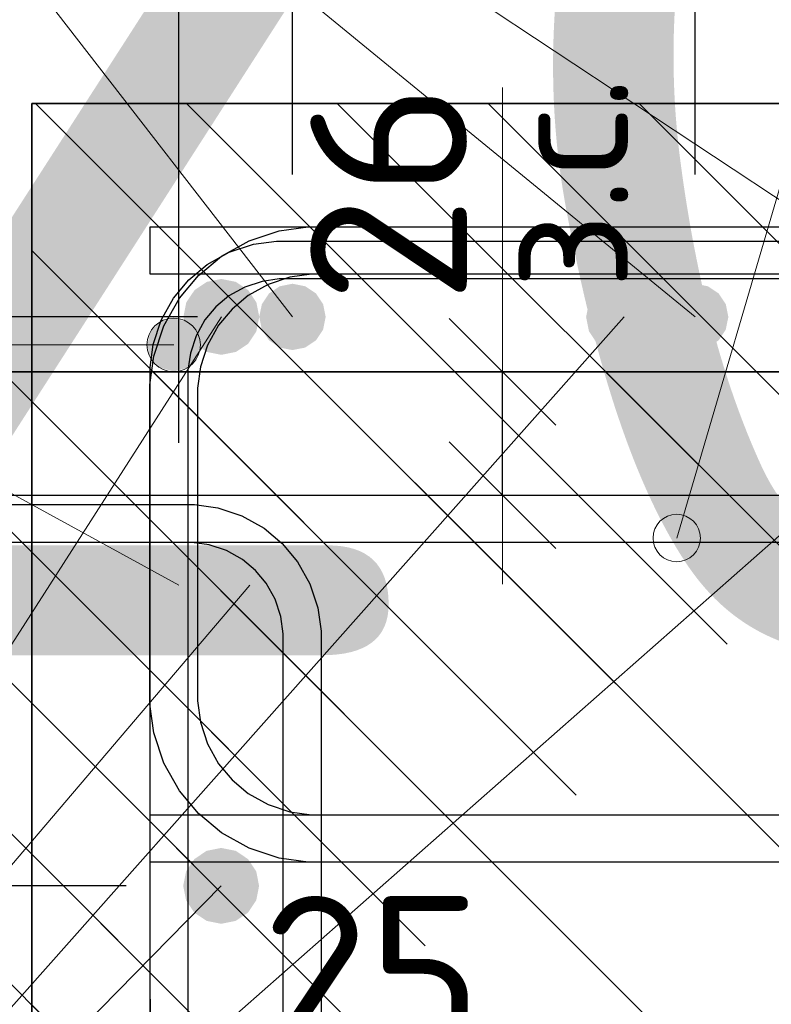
# Model space of a CAD drawing. Header units: metres. Extents: x -38 to 98, y -15 to 21.
# Tile 86 of 147: x 72.292 to 72.451, y 5.473 to 5.681. Entities that reach past the tile are written whole.
import ezdxf

# ---------------------------------------------------------------- set-up
doc = ezdxf.new("R2010")
doc.units = ezdxf.units.M
doc.header["$PDMODE"] = 65
for name, color, linetype, lineweight in [('XR$3$Арм. стержнями верхней зоны', 180, 'Continuous', 35), ('XR$3$Арм. стержнями нижней зоны', 180, 'Continuous', 35), ('XR$3$Арм.стержн. Арматура края', 96, 'Continuous', 35), ('XR$3$Арм.стержн. Доп. арматура', 180, 'Continuous', 35), ('XR$3$Арм.стержн. Хомут', 240, 'Continuous', 35), ('XR$3$Арм.стержн.горизонт. 1', 180, 'Continuous', 35), ('XR$3$Размерная линия (1)', 7, 'Continuous', 13), ('XR$3$Размерная линия_ общее', 7, 'Continuous', 13), ('XR$4$Текст_ примечание', 7, 'Continuous', 13), ('XR$5$Арм. стержнями верхней зоны', 180, 'Continuous', 35), ('XR$5$Арм.стержн. Арматура края', 96, 'Continuous', 35), ('XR$5$Арм.стержн. Доп. арматура', 180, 'Continuous', 35), ('XR$5$Арм.стержн. Хомут', 240, 'Continuous', 35), ('XR$5$Арм.стержн.горизонт. 1', 180, 'Continuous', 35), ('XR$5$ВК__отв в полу 1-2 эт', 220, 'Continuous', 25), ('XR$5$Размерная линия (1)', 7, 'Continuous', 13), ('XR$5$Размерная линия_ общее', 7, 'Continuous', 13)]:
    doc.layers.add(name, color=color, linetype=linetype, lineweight=lineweight)
doc.styles.add('ISOCPEUR', font='txt')
doc.dimstyles.new('DIMSTYLE_11', dxfattribs={"dimtxt": 0.033, "dimasz": 0.0375, "dimexe": 0, "dimexo": 0, "dimgap": 0.0165, "dimtad": 2, "dimdec": 0, "dimlfac": 1000, "dimrnd": 1, "dimzin": 12, "dimdsep": 46, "dimtxsty": 'ISOCPEUR', "dimblk1": 'ALL_ML_STRICH', "dimblk2": 'ALL_ML_STRICH', "dimsah": 1, "dimcen": 0, "dimclrd": 7, "dimclre": 256, "dimclrt": 7, "dimadec": 0, "dimazin": 0, "dimtfac": 1, "dimtdec": 0, "dimtix": 1, "dimtmove": 2, "dimatfit": 3, "dimfxl": 0, "dimtvp": 1.2, "dimtzin": 0, "dimlwd": 0, "dimlwe": -3, "dimarcsym": 0})
doc.dimstyles.new('DIMSTYLE_12', dxfattribs={"dimtxt": 0.03, "dimasz": 0.03, "dimexe": 0, "dimexo": 0, "dimgap": 0.015, "dimtad": 2, "dimdec": 0, "dimlfac": 1000, "dimrnd": 1, "dimzin": 12, "dimdsep": 46, "dimtxsty": 'ISOCPEUR', "dimblk1": 'ALL_ML_STRICH', "dimblk2": 'ALL_ML_STRICH', "dimsah": 1, "dimcen": 0, "dimclrd": 7, "dimclre": 256, "dimclrt": 7, "dimadec": 0, "dimazin": 0, "dimtfac": 1, "dimtdec": 0, "dimtix": 1, "dimtmove": 2, "dimatfit": 3, "dimfxl": 0, "dimtzin": 0, "dimlwd": 0, "dimlwe": -3, "dimarcsym": 0})
doc.dimstyles.new('DIMSTYLE_14', dxfattribs={"dimtxt": 0.03, "dimasz": 0.03, "dimexe": 0, "dimexo": 0, "dimgap": 0.015, "dimtad": 2, "dimdec": 0, "dimlfac": 1000, "dimrnd": 1, "dimzin": 12, "dimdsep": 46, "dimtxsty": 'ISOCPEUR', "dimblk1": 'ALL_ML_STRICH', "dimblk2": 'ALL_ML_STRICH', "dimsah": 1, "dimcen": 0, "dimclrd": 7, "dimclre": 256, "dimclrt": 7, "dimadec": 0, "dimazin": 0, "dimtfac": 1, "dimtdec": 0, "dimtix": 1, "dimtmove": 2, "dimatfit": 3, "dimfxl": 0, "dimtvp": 1.2, "dimtzin": 0, "dimlwd": 0, "dimlwe": -3, "dimarcsym": 0})
doc.dimstyles.new('DIMSTYLE_21', dxfattribs={"dimtxt": 0.03, "dimasz": 0.03, "dimexe": 0, "dimexo": 0, "dimgap": 0.015, "dimtad": 2, "dimdec": 0, "dimlfac": 1000, "dimrnd": 5, "dimzin": 12, "dimdsep": 46, "dimtxsty": 'ISOCPEUR', "dimblk1": 'ALL_ML_STRICH', "dimblk2": 'ALL_ML_STRICH', "dimsah": 1, "dimcen": 0, "dimclrd": 7, "dimclre": 256, "dimclrt": 7, "dimadec": 0, "dimazin": 0, "dimtfac": 1, "dimtdec": 0, "dimtix": 1, "dimtmove": 2, "dimatfit": 3, "dimfxl": 0, "dimtvp": 1.2, "dimtzin": 0, "dimlwd": 0, "dimlwe": -3, "dimarcsym": 0})
doc.dimstyles.new('DIMSTYLE_22', dxfattribs={"dimtxt": 0.03, "dimasz": 0.03, "dimexe": 0, "dimexo": 0, "dimgap": 0.015, "dimtad": 2, "dimdec": 0, "dimlfac": 1000, "dimrnd": 5, "dimzin": 12, "dimdsep": 46, "dimtxsty": 'ISOCPEUR', "dimblk1": 'ALL_ML_STRICH', "dimblk2": 'ALL_ML_STRICH', "dimsah": 1, "dimcen": 0, "dimclrd": 7, "dimclre": 256, "dimclrt": 7, "dimadec": 0, "dimazin": 0, "dimtfac": 1, "dimtdec": 0, "dimtix": 1, "dimtmove": 2, "dimatfit": 3, "dimfxl": 0, "dimtzin": 0, "dimlwd": 0, "dimlwe": -3, "dimarcsym": 0})
doc.dimstyles.new('DIMSTYLE_23', dxfattribs={"dimtxt": 0.03, "dimasz": 0.03, "dimexe": 0, "dimexo": 0, "dimgap": 0.015, "dimtad": 2, "dimdec": 0, "dimlfac": 1000, "dimrnd": 5, "dimzin": 12, "dimdsep": 46, "dimtxsty": 'ISOCPEUR', "dimblk1": 'ALL_ML_STRICH', "dimblk2": 'ALL_ML_STRICH', "dimsah": 1, "dimcen": 0, "dimclrd": 7, "dimclre": 256, "dimclrt": 7, "dimadec": 0, "dimazin": 0, "dimtfac": 1, "dimtdec": 0, "dimtix": 1, "dimtmove": 2, "dimatfit": 3, "dimfxl": 0, "dimtvp": 1.2, "dimtzin": 0, "dimlwd": 0, "dimlwe": -3, "dimarcsym": 0})
pattern_1 = [(135, (0, 0), (-0.031819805, -0.031819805), [0.4, -0.05, 0, -0.05]), (135, (-0.01591, -0.01591), (-0.031819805, -0.031819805), [0.8, -0.1, 0.1, -0.1])]

# ---------------------------------------------------------------- blocks, each defined once
blk = doc.blocks.new('ALL_ML_STRICH')
at = {"color": 0, "linetype": 'ByBlock', "lineweight": -2}
for p, q in [((0, -0.5), (0, 0.5)), ((-0.3, -0.3), (0.3, 0.3)), ((-1, 0), (0.5, 0))]:
    blk.add_line(p, q, dxfattribs=at)
blk = doc.blocks.new('*D77')
at = {"layer": 'DEFPOINTS', "color": 7, "linetype": 'Continuous', "lineweight": 13, "transparency": 33554687}
for p in [(72.29474, 5.66307), (72.1744, 5.36307), (72.2947, 5.36307)]:
    blk.add_point(p, dxfattribs=at)
at = {"layer": 'XR$3$Размерная линия (1)', "color": 9, "linetype": 'Continuous', "lineweight": -2, "true_color": 0xc7c7c7, "transparency": 33554687}
for p, q in [((72.27474, 5.66307), (72.1744, 5.66307)), ((72.2747, 5.36307), (72.1744, 5.36307))]:
    blk.add_line(p, q, dxfattribs=at)
at = {"layer": 'XR$3$Размерная линия (1)', "color": 7, "linetype": 'Continuous', "lineweight": -2, "transparency": 33554687}
blk.add_line((72.1744, 5.36307), (72.1744, 5.66307), dxfattribs=at)
at = {"layer": 'XR$3$Размерная линия (1)', "color": 7, "linetype": 'Continuous', "lineweight": 13, "transparency": 33554687, "xscale": 0.03, "yscale": 0.03, "zscale": 0.03}
for p, rotation in [((72.1744, 5.66307), 90), ((72.1744, 5.36307), 270)]:
    blk.add_blockref('ALL_ML_STRICH', p, dxfattribs=dict(at, rotation=rotation))
at = {"layer": 'XR$3$Размерная линия (1)', "color": 7, "linetype": 'Continuous', "lineweight": 13, "transparency": 33554687, "insert": (72.1519, 5.51457), "char_height": 0.03, "width": 0.09, "attachment_point": 5, "rotation": 90, "style": 'ISOCPEUR'}
blk.add_mtext('\\A1;{300}', dxfattribs=at)
blk = doc.blocks.new('*D91')
at = {"layer": 'DEFPOINTS', "color": 7, "linetype": 'Continuous', "lineweight": 13, "transparency": 33554687}
for p in [(72.29474, 5.45544), (72.29474, 5.42045), (72.31974, 5.41545)]:
    blk.add_point(p, dxfattribs=at)
at = {"layer": 'XR$3$Размерная линия_ общее', "color": 253, "linetype": 'Continuous', "lineweight": -2, "true_color": 0xa0a0a0, "transparency": 33554687}
for p, q in [((72.29474, 5.44045), (72.29474, 5.45544)), ((72.31974, 5.43545), (72.31974, 5.45544))]:
    blk.add_line(p, q, dxfattribs=at)
at = {"layer": 'XR$3$Размерная линия_ общее', "color": 7, "linetype": 'Continuous', "lineweight": -2, "transparency": 33554687}
blk.add_line((72.29474, 5.45544), (72.31974, 5.45544), dxfattribs=at)
at = {"layer": 'XR$3$Размерная линия_ общее', "color": 7, "linetype": 'Continuous', "lineweight": 13, "transparency": 33554687, "xscale": 0.0375, "yscale": 0.0375, "zscale": 0.0375, "rotation": 180}
blk.add_blockref('ALL_ML_STRICH', (72.29474, 5.45544), dxfattribs=at)
at = {"layer": 'XR$3$Размерная линия_ общее', "color": 7, "linetype": 'Continuous', "lineweight": 13, "transparency": 33554687, "xscale": 0.0375, "yscale": 0.0375, "zscale": 0.0375}
blk.add_blockref('ALL_ML_STRICH', (72.31974, 5.45544), dxfattribs=at)
at = {"layer": 'XR$3$Размерная линия_ общее', "color": 7, "linetype": 'Continuous', "lineweight": 13, "transparency": 33554687, "insert": (72.36647, 5.47944), "char_height": 0.033, "width": 0.066, "attachment_point": 5, "style": 'ISOCPEUR'}
blk.add_mtext('\\A1;{25}', dxfattribs=at)
at = {"layer": 'XR$3$Размерная линия_ общее', "color": 7, "linetype": 'Continuous', "lineweight": 13, "transparency": 33554687, "insert": (72.33952, 5.45523), "char_height": 0.027, "width": 0.00135, "attachment_point": 1, "line_spacing_factor": 0.60241, "style": 'ISOCPEUR'}
blk.add_mtext('з.с.', dxfattribs=at)
blk = doc.blocks.new('*D149')
at = {"layer": 'DEFPOINTS', "color": 7, "linetype": 'Continuous', "lineweight": 13, "transparency": 33554687}
for p in [(72.2947, 5.74681), (72.2947, 5.66307), (72.3497, 5.62807)]:
    blk.add_point(p, dxfattribs=at)
at = {"layer": 'XR$3$Размерная линия (1)', "color": 9, "linetype": 'Continuous', "lineweight": -2, "true_color": 0xc7c7c7, "transparency": 33554687}
for p, q in [((72.2947, 5.68307), (72.2947, 5.74681)), ((72.3497, 5.64807), (72.3497, 5.74681))]:
    blk.add_line(p, q, dxfattribs=at)
at = {"layer": 'XR$3$Размерная линия (1)', "color": 7, "linetype": 'Continuous', "lineweight": -2, "transparency": 33554687}
blk.add_line((72.2947, 5.74681), (72.3497, 5.74681), dxfattribs=at)
at = {"layer": 'XR$3$Размерная линия (1)', "color": 7, "linetype": 'Continuous', "lineweight": 13, "transparency": 33554687, "xscale": 0.03, "yscale": 0.03, "zscale": 0.03, "rotation": 180}
blk.add_blockref('ALL_ML_STRICH', (72.2947, 5.74681), dxfattribs=at)
at = {"layer": 'XR$3$Размерная линия (1)', "color": 7, "linetype": 'Continuous', "lineweight": 13, "transparency": 33554687, "xscale": 0.03, "yscale": 0.03, "zscale": 0.03}
blk.add_blockref('ALL_ML_STRICH', (72.3497, 5.74681), dxfattribs=at)
at = {"layer": 'XR$3$Размерная линия (1)', "color": 7, "linetype": 'Continuous', "lineweight": 13, "transparency": 33554687, "insert": (72.37641, 5.81719), "char_height": 0.03, "width": 0.06, "attachment_point": 5, "style": 'ISOCPEUR'}
blk.add_mtext('\\A1;{55}', dxfattribs=at)
blk = doc.blocks.new('*D150')
at = {"layer": 'DEFPOINTS', "color": 7, "linetype": 'Continuous', "lineweight": 13, "transparency": 33554687}
for p in [(72.3497, 5.74681), (72.3497, 5.62807), (72.43463, 5.62807)]:
    blk.add_point(p, dxfattribs=at)
at = {"layer": 'XR$3$Размерная линия (1)', "color": 9, "linetype": 'Continuous', "lineweight": -2, "true_color": 0xc7c7c7, "transparency": 33554687}
for p, q in [((72.3497, 5.64807), (72.3497, 5.74681)), ((72.43463, 5.64807), (72.43463, 5.74681))]:
    blk.add_line(p, q, dxfattribs=at)
at = {"layer": 'XR$3$Размерная линия (1)', "color": 7, "linetype": 'Continuous', "lineweight": -2, "transparency": 33554687}
blk.add_line((72.3497, 5.74681), (72.43463, 5.74681), dxfattribs=at)
at = {"layer": 'XR$3$Размерная линия (1)', "color": 7, "linetype": 'Continuous', "lineweight": 13, "transparency": 33554687, "xscale": 0.03, "yscale": 0.03, "zscale": 0.03, "rotation": 180}
blk.add_blockref('ALL_ML_STRICH', (72.3497, 5.74681), dxfattribs=at)
at = {"layer": 'XR$3$Размерная линия (1)', "color": 7, "linetype": 'Continuous', "lineweight": 13, "transparency": 33554687, "xscale": 0.03, "yscale": 0.03, "zscale": 0.03}
blk.add_blockref('ALL_ML_STRICH', (72.43463, 5.74681), dxfattribs=at)
at = {"layer": 'XR$3$Размерная линия (1)', "color": 7, "linetype": 'Continuous', "lineweight": 13, "transparency": 33554687, "insert": (72.39366, 5.76931), "char_height": 0.03, "width": 0.06, "attachment_point": 5, "style": 'ISOCPEUR'}
blk.add_mtext('\\A1;{85}', dxfattribs=at)
blk = doc.blocks.new('*D151')
at = {"layer": 'DEFPOINTS', "color": 7, "linetype": 'Continuous', "lineweight": 13, "transparency": 33554687}
for p in [(72.43463, 5.74681), (72.43463, 5.62807), (72.4897, 5.62807)]:
    blk.add_point(p, dxfattribs=at)
at = {"layer": 'XR$3$Размерная линия (1)', "color": 9, "linetype": 'Continuous', "lineweight": -2, "true_color": 0xc7c7c7, "transparency": 33554687}
for p, q in [((72.43463, 5.64807), (72.43463, 5.74681)), ((72.4897, 5.64807), (72.4897, 5.74681))]:
    blk.add_line(p, q, dxfattribs=at)
at = {"layer": 'XR$3$Размерная линия (1)', "color": 7, "linetype": 'Continuous', "lineweight": -2, "transparency": 33554687}
blk.add_line((72.43463, 5.74681), (72.4897, 5.74681), dxfattribs=at)
at = {"layer": 'XR$3$Размерная линия (1)', "color": 7, "linetype": 'Continuous', "lineweight": 13, "transparency": 33554687, "xscale": 0.03, "yscale": 0.03, "zscale": 0.03, "rotation": 180}
blk.add_blockref('ALL_ML_STRICH', (72.43463, 5.74681), dxfattribs=at)
at = {"layer": 'XR$3$Размерная линия (1)', "color": 7, "linetype": 'Continuous', "lineweight": 13, "transparency": 33554687, "xscale": 0.03, "yscale": 0.03, "zscale": 0.03}
blk.add_blockref('ALL_ML_STRICH', (72.4897, 5.74681), dxfattribs=at)
at = {"layer": 'XR$3$Размерная линия (1)', "color": 7, "linetype": 'Continuous', "lineweight": 13, "transparency": 33554687, "insert": (72.53632, 5.76949), "char_height": 0.03, "width": 0.06, "attachment_point": 5, "style": 'ISOCPEUR'}
blk.add_mtext('\\A1;{55}', dxfattribs=at)
blk = doc.blocks.new('*D153')
at = {"layer": 'DEFPOINTS', "color": 7, "linetype": 'Continuous', "lineweight": 13, "transparency": 33554687}
for p in [(72.33466, 5.49807), (72.2494, 5.40307), (72.33466, 5.40307)]:
    blk.add_point(p, dxfattribs=at)
at = {"layer": 'XR$3$Размерная линия (1)', "color": 9, "linetype": 'Continuous', "lineweight": -2, "true_color": 0xc7c7c7, "transparency": 33554687}
for p, q in [((72.31466, 5.49807), (72.2494, 5.49807)), ((72.31466, 5.40307), (72.2494, 5.40307))]:
    blk.add_line(p, q, dxfattribs=at)
at = {"layer": 'XR$3$Размерная линия (1)', "color": 7, "linetype": 'Continuous', "lineweight": -2, "transparency": 33554687}
blk.add_line((72.2494, 5.40307), (72.2494, 5.49807), dxfattribs=at)
at = {"layer": 'XR$3$Размерная линия (1)', "color": 7, "linetype": 'Continuous', "lineweight": 13, "transparency": 33554687, "xscale": 0.03, "yscale": 0.03, "zscale": 0.03}
for p, rotation in [((72.2494, 5.49807), 90), ((72.2494, 5.40307), 270)]:
    blk.add_blockref('ALL_ML_STRICH', p, dxfattribs=dict(at, rotation=rotation))
at = {"layer": 'XR$3$Размерная линия (1)', "color": 7, "linetype": 'Continuous', "lineweight": 13, "transparency": 33554687, "insert": (72.2269, 5.45207), "char_height": 0.03, "width": 0.06, "attachment_point": 5, "rotation": 90, "style": 'ISOCPEUR'}
blk.add_mtext('\\A1;{95}', dxfattribs=at)
blk = doc.blocks.new('*D154')
at = {"layer": 'DEFPOINTS', "color": 7, "linetype": 'Continuous', "lineweight": 13, "transparency": 33554687}
for p in [(72.3497, 5.61807), (72.2494, 5.49807), (72.33466, 5.49807)]:
    blk.add_point(p, dxfattribs=at)
at = {"layer": 'XR$3$Размерная линия (1)', "color": 9, "linetype": 'Continuous', "lineweight": -2, "true_color": 0xc7c7c7, "transparency": 33554687}
for p, q in [((72.3297, 5.61807), (72.2494, 5.61807)), ((72.31466, 5.49807), (72.2494, 5.49807))]:
    blk.add_line(p, q, dxfattribs=at)
at = {"layer": 'XR$3$Размерная линия (1)', "color": 7, "linetype": 'Continuous', "lineweight": -2, "transparency": 33554687}
blk.add_line((72.2494, 5.49807), (72.2494, 5.61807), dxfattribs=at)
at = {"layer": 'XR$3$Размерная линия (1)', "color": 7, "linetype": 'Continuous', "lineweight": 13, "transparency": 33554687, "xscale": 0.03, "yscale": 0.03, "zscale": 0.03}
for p, rotation in [((72.2494, 5.61807), 90), ((72.2494, 5.49807), 270)]:
    blk.add_blockref('ALL_ML_STRICH', p, dxfattribs=dict(at, rotation=rotation))
at = {"layer": 'XR$3$Размерная линия (1)', "color": 7, "linetype": 'Continuous', "lineweight": 13, "transparency": 33554687, "insert": (72.2269, 5.56257), "char_height": 0.03, "width": 0.09, "attachment_point": 5, "rotation": 90, "style": 'ISOCPEUR'}
blk.add_mtext('\\A1;{120}', dxfattribs=at)
blk = doc.blocks.new('*D155')
at = {"layer": 'DEFPOINTS', "color": 7, "linetype": 'Continuous', "lineweight": 13, "transparency": 33554687}
for p in [(72.2947, 5.66307), (72.2494, 5.61807), (72.3497, 5.61807)]:
    blk.add_point(p, dxfattribs=at)
at = {"layer": 'XR$3$Размерная линия (1)', "color": 9, "linetype": 'Continuous', "lineweight": -2, "true_color": 0xc7c7c7, "transparency": 33554687}
for p, q in [((72.2747, 5.66307), (72.2494, 5.66307)), ((72.3297, 5.61807), (72.2494, 5.61807))]:
    blk.add_line(p, q, dxfattribs=at)
at = {"layer": 'XR$3$Размерная линия (1)', "color": 7, "linetype": 'Continuous', "lineweight": -2, "transparency": 33554687}
blk.add_line((72.2494, 5.61807), (72.2494, 5.66307), dxfattribs=at)
at = {"layer": 'XR$3$Размерная линия (1)', "color": 7, "linetype": 'Continuous', "lineweight": 13, "transparency": 33554687, "xscale": 0.03, "yscale": 0.03, "zscale": 0.03}
for p, rotation in [((72.2494, 5.66307), 90), ((72.2494, 5.61807), 270)]:
    blk.add_blockref('ALL_ML_STRICH', p, dxfattribs=dict(at, rotation=rotation))
at = {"layer": 'XR$3$Размерная линия (1)', "color": 7, "linetype": 'Continuous', "lineweight": 13, "transparency": 33554687, "insert": (72.22633, 5.7031), "char_height": 0.03, "width": 0.06, "attachment_point": 5, "rotation": 90, "style": 'ISOCPEUR'}
blk.add_mtext('\\A1;{45}', dxfattribs=at)
blk = doc.blocks.new('*D795')
at = {"layer": 'DEFPOINTS', "color": 7, "linetype": 'Continuous', "lineweight": 13, "transparency": 33554687}
for p in [(72.27066, 5.69355), (72.27066, 5.57148), (72.32574, 5.57148)]:
    blk.add_point(p, dxfattribs=at)
at = {"layer": 'XR$5$Размерная линия (1)', "color": 9, "linetype": 'Continuous', "lineweight": -2, "true_color": 0xc7c7c7, "transparency": 33554687}
for p, q in [((72.27066, 5.59148), (72.27066, 5.69355)), ((72.32574, 5.59148), (72.32574, 5.69355))]:
    blk.add_line(p, q, dxfattribs=at)
at = {"layer": 'XR$5$Размерная линия (1)', "color": 7, "linetype": 'Continuous', "lineweight": -2, "transparency": 33554687}
blk.add_line((72.27066, 5.69355), (72.32574, 5.69355), dxfattribs=at)
at = {"layer": 'XR$5$Размерная линия (1)', "color": 7, "linetype": 'Continuous', "lineweight": 13, "transparency": 33554687, "xscale": 0.03, "yscale": 0.03, "zscale": 0.03, "rotation": 180}
blk.add_blockref('ALL_ML_STRICH', (72.27066, 5.69355), dxfattribs=at)
at = {"layer": 'XR$5$Размерная линия (1)', "color": 7, "linetype": 'Continuous', "lineweight": 13, "transparency": 33554687, "xscale": 0.03, "yscale": 0.03, "zscale": 0.03}
blk.add_blockref('ALL_ML_STRICH', (72.32574, 5.69355), dxfattribs=at)
at = {"layer": 'XR$5$Размерная линия (1)', "color": 7, "linetype": 'Continuous', "lineweight": 13, "transparency": 33554687, "insert": (72.36426, 5.71675), "char_height": 0.03, "width": 0.06, "attachment_point": 5, "style": 'ISOCPEUR'}
blk.add_mtext('\\A1;{55}', dxfattribs=at)
blk = doc.blocks.new('*D900')
at = {"layer": 'DEFPOINTS', "color": 7, "linetype": 'Continuous', "lineweight": 13, "transparency": 33554687}
for p in [(72.35399, 5.60648), (72.35399, 5.58048), (72.39398, 5.58048)]:
    blk.add_point(p, dxfattribs=at)
at = {"layer": 'XR$5$Размерная линия_ общее', "color": 253, "linetype": 'Continuous', "lineweight": -2, "true_color": 0xa0a0a0, "transparency": 33554687}
for p, q in [((72.37399, 5.60648), (72.39398, 5.60648)), ((72.37399, 5.58048), (72.39398, 5.58048))]:
    blk.add_line(p, q, dxfattribs=at)
at = {"layer": 'XR$5$Размерная линия_ общее', "color": 7, "linetype": 'Continuous', "lineweight": -2, "transparency": 33554687}
blk.add_line((72.39398, 5.58048), (72.39398, 5.60648), dxfattribs=at)
at = {"layer": 'XR$5$Размерная линия_ общее', "color": 7, "linetype": 'Continuous', "lineweight": 13, "transparency": 33554687, "xscale": 0.0375, "yscale": 0.0375, "zscale": 0.0375}
for p, rotation in [((72.39398, 5.60648), 90), ((72.39398, 5.58048), 270)]:
    blk.add_blockref('ALL_ML_STRICH', p, dxfattribs=dict(at, rotation=rotation))
at = {"layer": 'XR$5$Размерная линия_ общее', "color": 7, "linetype": 'Continuous', "lineweight": 13, "transparency": 33554687, "insert": (72.39351, 5.62384), "char_height": 0.027, "width": 0.00135, "attachment_point": 1, "rotation": 90, "line_spacing_factor": 0.60241, "style": 'ISOCPEUR'}
blk.add_mtext('з.с.', dxfattribs=at)
at = {"layer": 'XR$5$Размерная линия_ общее', "color": 7, "linetype": 'Continuous', "lineweight": 13, "transparency": 33554687, "insert": (72.36998, 5.64421), "char_height": 0.033, "width": 0.066, "attachment_point": 5, "rotation": 90, "style": 'ISOCPEUR'}
blk.add_mtext('\\A1;{26}', dxfattribs=at)

msp = doc.modelspace()

# ---------------------------------------------------------------- hatches: boundary and pattern name
at = {"linetype": 'Continuous', "lineweight": 25, "transparency": 33554687}
h = msp.add_hatch(dxfattribs=at)
h.set_pattern_fill('__________540', scale=0.015, style=0, pattern_type=2)
h.set_pattern_definition(pattern_1)
h.paths.add_polyline_path([(72.5447, 5.66307), (72.2947, 5.66307), (72.2947, 5.36307), (72.5447, 5.36307)], flags=0)
h = msp.add_hatch(dxfattribs=at)
h.set_pattern_fill('__________540', scale=0.015, style=0, pattern_type=2)
h.set_pattern_definition(pattern_1)
h.paths.add_polyline_path([(72.38074, 5.60648), (72.13074, 5.60648), (72.13074, 5.30648), (72.38074, 5.30648)], flags=0)
at = {"linetype": 'Continuous', "lineweight": 13, "transparency": 33554687}
h = msp.add_hatch(dxfattribs=at)
h.set_pattern_fill('__________540', scale=0.015, style=0, pattern_type=2)
h.set_pattern_definition(pattern_1)
h.paths.add_polyline_path([(72.38074, 5.60648), (72.38074, 5.40648), (72.56291, 5.40648), (72.56291, 5.60648)], flags=0)
at = {"layer": 'XR$3$Арм.стержн. Арматура края', "linetype": 'Continuous', "lineweight": 13, "transparency": 33554687}
for points in [[(72.32183, 5.61701), (72.32465, 5.60655), (72.32465, 5.6178)], [(72.32465, 5.6178), (72.32465, 5.60655), (72.32746, 5.60733)], [(72.32465, 5.6178), (72.32746, 5.60733), (72.32746, 5.61701)], [(72.31981, 5.61498), (72.32183, 5.60733), (72.32183, 5.61701)], [(72.32183, 5.61701), (72.32183, 5.60733), (72.32465, 5.60655)], [(72.32746, 5.61701), (72.32746, 5.60733), (72.32948, 5.60936)], [(72.32746, 5.61701), (72.32948, 5.60936), (72.32948, 5.61498)], [(72.31981, 5.60936), (72.31981, 5.61498), (72.31902, 5.61217)], [(72.31981, 5.61498), (72.31981, 5.60936), (72.32183, 5.60733)], [(72.32948, 5.61498), (72.32948, 5.60936), (72.33027, 5.61217)]]:
    msp.add_hatch(color=7, dxfattribs=at).paths.add_polyline_path(points)
at = {"layer": 'XR$3$Арм.стержн. Доп. арматура', "linetype": 'Continuous', "lineweight": 50, "transparency": 33554687}
for points in [[(72.3567, 5.61807), (72.35617, 5.62075), (72.35465, 5.62302), (72.35238, 5.62453), (72.3497, 5.62507), (72.34702, 5.62453), (72.34475, 5.62302), (72.34324, 5.62075), (72.3427, 5.61807), (72.34324, 5.61539), (72.34475, 5.61312), (72.34702, 5.6116), (72.3497, 5.61107), (72.35238, 5.6116), (72.35465, 5.61312), (72.35617, 5.61539)], [(72.44163, 5.61807), (72.44109, 5.62075), (72.43958, 5.62302), (72.43731, 5.62453), (72.43463, 5.62507), (72.43195, 5.62453), (72.42968, 5.62302), (72.42816, 5.62075), (72.42763, 5.61807), (72.42816, 5.61539), (72.42968, 5.61312), (72.43195, 5.6116), (72.43463, 5.61107), (72.43731, 5.6116), (72.43958, 5.61312), (72.44109, 5.61539)]]:
    msp.add_hatch(color=7, dxfattribs=at).paths.add_polyline_path(points)
at = {"layer": 'XR$3$Арм.стержн.горизонт. 1', "linetype": 'Continuous', "lineweight": 50, "transparency": 33554687}
for points in [[(72.3427, 5.61807), (72.34209, 5.62113), (72.34036, 5.62372), (72.33776, 5.62546), (72.3347, 5.62607), (72.33164, 5.62546), (72.32905, 5.62372), (72.32731, 5.62113), (72.3267, 5.61807), (72.32731, 5.61501), (72.32905, 5.61241), (72.33164, 5.61068), (72.3347, 5.61007), (72.33776, 5.61068), (72.34036, 5.61241), (72.34209, 5.61501)], [(72.42763, 5.61807), (72.42702, 5.62113), (72.42528, 5.62372), (72.42269, 5.62546), (72.41963, 5.62607), (72.41657, 5.62546), (72.41397, 5.62372), (72.41224, 5.62113), (72.41163, 5.61807), (72.41224, 5.61501), (72.41397, 5.61241), (72.41657, 5.61068), (72.41963, 5.61007), (72.42269, 5.61068), (72.42528, 5.61241), (72.42702, 5.61501)], [(72.34266, 5.49807), (72.34206, 5.50113), (72.34032, 5.50372), (72.33773, 5.50546), (72.33466, 5.50607), (72.3316, 5.50546), (72.32901, 5.50372), (72.32727, 5.50113), (72.32666, 5.49807), (72.32727, 5.49501), (72.32901, 5.49241), (72.3316, 5.49068), (72.33466, 5.49007), (72.33773, 5.49068), (72.34032, 5.49241), (72.34206, 5.49501)]]:
    msp.add_hatch(color=7, dxfattribs=at).paths.add_polyline_path(points)
at = {"layer": 'XR$5$Арм.стержн. Доп. арматура', "linetype": 'Continuous', "lineweight": 50, "transparency": 33554687}
msp.add_hatch(color=7, dxfattribs=at).paths.add_polyline_path([(72.3327, 5.56148), (72.33217, 5.56416), (72.33065, 5.56643), (72.32838, 5.56795), (72.3257, 5.56848), (72.32302, 5.56795), (72.32075, 5.56643), (72.31923, 5.56416), (72.3187, 5.56148), (72.31923, 5.5588), (72.32075, 5.55653), (72.32302, 5.55501), (72.3257, 5.55448), (72.32838, 5.55501), (72.33065, 5.55653), (72.33217, 5.5588)])
at = {"layer": 'XR$5$Арм.стержн.горизонт. 1', "linetype": 'Continuous', "lineweight": 50, "transparency": 33554687}
msp.add_hatch(color=7, dxfattribs=at).paths.add_polyline_path([(72.3487, 5.56148), (72.34809, 5.56454), (72.34636, 5.56714), (72.34376, 5.56887), (72.3407, 5.56948), (72.33764, 5.56887), (72.33504, 5.56714), (72.33331, 5.56454), (72.3327, 5.56148), (72.33331, 5.55842), (72.33504, 5.55582), (72.33764, 5.55409), (72.3407, 5.55348), (72.34376, 5.55409), (72.34636, 5.55582), (72.34809, 5.55842)])

# ---------------------------------------------------------------- linework, layer by layer
at = {"color": 7, "linetype": 'Continuous', "lineweight": 13, "transparency": 33554687}
msp.add_line((72.39398, 5.60648), (72.39398, 5.66648), dxfattribs=at)
at = {"color": 7, "linetype": 'Continuous', "lineweight": 35, "transparency": 33554687}
for p, q in [((72.2947, 5.66307), (72.2947, 5.36307)), ((72.5447, 5.66307), (72.2947, 5.66307)), ((72.38074, 5.60648), (72.13074, 5.60648)), ((72.56291, 5.60648), (72.38074, 5.60648))]:
    msp.add_line(p, q, dxfattribs=at)
at = {"color": 7, "linetype": 'Continuous', "lineweight": 13, "transparency": 33554687}
msp.add_circle((72.43074, 5.57143), 0.005, dxfattribs=at)
at = {"layer": 'XR$3$Арм. стержнями верхней зоны', "color": 4, "linetype": 'Continuous', "lineweight": 25, "transparency": 33554687}
msp.add_lwpolyline([(72.3197, 5.63707), (72.69355, 5.63707), (72.69355, 5.62707), (72.3197, 5.62707), (72.3197, 5.63707)], dxfattribs=at)
at = {"layer": 'XR$3$Арм. стержнями нижней зоны', "color": 4, "linetype": 'Continuous', "lineweight": 25, "transparency": 33554687}
msp.add_lwpolyline([(72.3197, 5.51307), (72.69355, 5.51307), (72.69355, 5.50307), (72.3197, 5.50307), (72.3197, 5.51307)], dxfattribs=at)
at = {"layer": 'XR$3$Арм.стержн. Арматура края', "color": 7, "linetype": 'Continuous', "lineweight": 13, "transparency": 33554687}
for p, q in [((72.32465, 5.6178), (72.32465, 5.6178)), ((72.17584, 5.61217), (72.32465, 5.61217)), ((72.31902, 5.61217), (72.31902, 5.61217)), ((72.33027, 5.61217), (72.33027, 5.61217)), ((72.32465, 5.60655), (72.32465, 5.60655))]:
    msp.add_line(p, q, dxfattribs=at)
at = {"layer": 'XR$3$Арм.стержн. Арматура края', "color": 4, "linetype": 'Continuous', "lineweight": 25, "transparency": 33554687}
for points in [[(72.69355, 5.50307), (72.35299, 5.50307), (72.34689, 5.50392), (72.34054, 5.50601), (72.3347, 5.50928), (72.32988, 5.5133), (72.32586, 5.51812), (72.32259, 5.52396), (72.32049, 5.53031), (72.31965, 5.53641), (72.31965, 5.60372), (72.32049, 5.60982), (72.32259, 5.61617), (72.32586, 5.62202), (72.32988, 5.62683), (72.3347, 5.63085), (72.34054, 5.63412), (72.34689, 5.63622), (72.35299, 5.63707), (72.69355, 5.63707)], [(72.69355, 5.62707), (72.35368, 5.62707), (72.34916, 5.62644), (72.34459, 5.62493), (72.34039, 5.62258), (72.33698, 5.61973), (72.33413, 5.61632), (72.33178, 5.61213), (72.33027, 5.60755), (72.32965, 5.60303), (72.32965, 5.53711), (72.33027, 5.53259), (72.33178, 5.52801), (72.33413, 5.52381), (72.33698, 5.5204), (72.34039, 5.51755), (72.34459, 5.5152), (72.34916, 5.5137), (72.35368, 5.51307), (72.69355, 5.51307)]]:
    msp.add_lwpolyline(points, dxfattribs=at)
at = {"layer": 'XR$3$Арм.стержн. Арматура края', "color": 7, "linetype": 'Continuous', "lineweight": 13, "transparency": 33554687}
msp.add_circle((72.32465, 5.61217), 0.00563, dxfattribs=at)
at = {"layer": 'XR$3$Арм.стержн. Доп. арматура', "color": 7, "linetype": 'Continuous', "lineweight": 13, "transparency": 33554687}
for q in [(72.4897, 5.61807), (72.43463, 5.61807), (72.3497, 5.61807)]:
    msp.add_line((72.20264, 5.80808), q, dxfattribs=at)
at = {"layer": 'XR$3$Арм.стержн. Хомут', "color": 40, "linetype": 'Continuous', "lineweight": 25, "transparency": 33554687}
for points in [[(72.31966, 5.41474), (72.31966, 5.60739), (72.32034, 5.61227), (72.32202, 5.61735), (72.32464, 5.62203), (72.32785, 5.62588), (72.3317, 5.62909), (72.33638, 5.63171), (72.34146, 5.63339), (72.34634, 5.63407), (72.49303, 5.63407), (72.49791, 5.63339), (72.50299, 5.63171), (72.50766, 5.62909), (72.51151, 5.62588), (72.51473, 5.62203), (72.51735, 5.61735), (72.51902, 5.61227), (72.5197, 5.60739), (72.5197, 5.41474)], [(72.31966, 5.41474), (72.31966, 5.60739), (72.32034, 5.61227), (72.32202, 5.61735), (72.32464, 5.62203), (72.32785, 5.62588), (72.3317, 5.62909), (72.33638, 5.63171), (72.34146, 5.63339), (72.34634, 5.63407), (72.49303, 5.63407), (72.49791, 5.63339), (72.50299, 5.63171), (72.50766, 5.62909), (72.51151, 5.62588), (72.51473, 5.62203), (72.51735, 5.61735), (72.51902, 5.61227), (72.5197, 5.60739), (72.5197, 5.41474)], [(72.31966, 5.41474), (72.31966, 5.60739), (72.32034, 5.61227), (72.32202, 5.61735), (72.32464, 5.62203), (72.32785, 5.62588), (72.3317, 5.62909), (72.33638, 5.63171), (72.34146, 5.63339), (72.34634, 5.63407), (72.49303, 5.63407), (72.49791, 5.63339), (72.50299, 5.63171), (72.50766, 5.62909), (72.51151, 5.62588), (72.51473, 5.62203), (72.51735, 5.61735), (72.51902, 5.61227), (72.5197, 5.60739), (72.5197, 5.41474)], [(72.5117, 5.4153), (72.5117, 5.60684), (72.5112, 5.61045), (72.50999, 5.61411), (72.50811, 5.61747), (72.50583, 5.6202), (72.5031, 5.62248), (72.49975, 5.62436), (72.49609, 5.62556), (72.49247, 5.62607), (72.3469, 5.62607), (72.34328, 5.62556), (72.33962, 5.62436), (72.33626, 5.62248), (72.33353, 5.6202), (72.33125, 5.61747), (72.32937, 5.61411), (72.32817, 5.61045), (72.32766, 5.60684), (72.32766, 5.4153)], [(72.5117, 5.4153), (72.5117, 5.60684), (72.5112, 5.61045), (72.50999, 5.61411), (72.50811, 5.61747), (72.50583, 5.6202), (72.5031, 5.62248), (72.49975, 5.62436), (72.49609, 5.62556), (72.49247, 5.62607), (72.3469, 5.62607), (72.34328, 5.62556), (72.33962, 5.62436), (72.33626, 5.62248), (72.33353, 5.6202), (72.33125, 5.61747), (72.32937, 5.61411), (72.32817, 5.61045), (72.32766, 5.60684), (72.32766, 5.4153)], [(72.5117, 5.4153), (72.5117, 5.60684), (72.5112, 5.61045), (72.50999, 5.61411), (72.50811, 5.61747), (72.50583, 5.6202), (72.5031, 5.62248), (72.49975, 5.62436), (72.49609, 5.62556), (72.49247, 5.62607), (72.3469, 5.62607), (72.34328, 5.62556), (72.33962, 5.62436), (72.33626, 5.62248), (72.33353, 5.6202), (72.33125, 5.61747), (72.32937, 5.61411), (72.32817, 5.61045), (72.32766, 5.60684), (72.32766, 5.4153)]]:
    msp.add_lwpolyline(points, dxfattribs=at)
at = {"layer": 'XR$3$Арм.стержн.горизонт. 1', "color": 7, "linetype": 'Continuous', "lineweight": 13, "transparency": 33554687}
for q in [(72.3347, 5.61807), (72.41963, 5.61807), (72.5047, 5.61807), (72.33466, 5.49807)]:
    msp.add_line((72.11391, 5.27357), q, dxfattribs=at)
at = {"layer": 'XR$5$Арм. стержнями верхней зоны', "color": 4, "linetype": 'Continuous', "lineweight": 25, "transparency": 33554687}
msp.add_lwpolyline([(72.15574, 5.58048), (72.56791, 5.58048), (72.56791, 5.57048), (72.15574, 5.57048), (72.15574, 5.58048)], dxfattribs=at)
at = {"layer": 'XR$5$Арм.стержн. Арматура края', "color": 4, "linetype": 'Continuous', "lineweight": 25, "transparency": 33554687}
msp.add_lwpolyline([(72.1843, 5.58048), (72.56791, 5.58048), (72.56791, 5.57048), (72.185, 5.57048)], dxfattribs=at)
at = {"layer": 'XR$5$Арм.стержн. Доп. арматура', "color": 7, "linetype": 'Continuous', "lineweight": 13, "transparency": 33554687}
msp.add_line((72.06441, 5.70493), (72.3257, 5.56148), dxfattribs=at)
at = {"layer": 'XR$5$Арм.стержн. Хомут', "color": 40, "linetype": 'Continuous', "lineweight": 25, "transparency": 33554687}
for points in [[(72.18238, 5.57848), (72.32906, 5.57848), (72.33394, 5.5778), (72.33902, 5.57613), (72.3437, 5.57351), (72.34755, 5.57029), (72.35077, 5.56644), (72.35339, 5.56176), (72.35506, 5.55668), (72.35574, 5.5518), (72.35574, 5.35816), (72.35506, 5.35328), (72.35339, 5.3482), (72.35077, 5.34352), (72.34755, 5.33967), (72.3437, 5.33645), (72.33902, 5.33384), (72.33394, 5.33216), (72.32906, 5.33148), (72.17855, 5.33148)], [(72.18238, 5.57848), (72.32906, 5.57848), (72.33394, 5.5778), (72.33902, 5.57613), (72.3437, 5.57351), (72.34755, 5.57029), (72.35077, 5.56644), (72.35339, 5.56176), (72.35506, 5.55668), (72.35574, 5.5518), (72.35574, 5.35816), (72.35506, 5.35328), (72.35339, 5.3482), (72.35077, 5.34352), (72.34755, 5.33967), (72.3437, 5.33645), (72.33902, 5.33384), (72.33394, 5.33216), (72.32906, 5.33148), (72.17855, 5.33148)], [(72.17911, 5.33948), (72.32851, 5.33948), (72.33212, 5.33998), (72.33579, 5.34119), (72.33914, 5.34307), (72.34187, 5.34535), (72.34415, 5.34808), (72.34603, 5.35143), (72.34724, 5.3551), (72.34774, 5.35871), (72.34774, 5.55125), (72.34724, 5.55487), (72.34603, 5.55853), (72.34415, 5.56188), (72.34187, 5.56461), (72.33914, 5.56689), (72.33579, 5.56877), (72.33212, 5.56998), (72.32851, 5.57048), (72.18293, 5.57048)], [(72.17911, 5.33948), (72.32851, 5.33948), (72.33212, 5.33998), (72.33579, 5.34119), (72.33914, 5.34307), (72.34187, 5.34535), (72.34415, 5.34808), (72.34603, 5.35143), (72.34724, 5.3551), (72.34774, 5.35871), (72.34774, 5.55125), (72.34724, 5.55487), (72.34603, 5.55853), (72.34415, 5.56188), (72.34187, 5.56461), (72.33914, 5.56689), (72.33579, 5.56877), (72.33212, 5.56998), (72.32851, 5.57048), (72.18293, 5.57048)]]:
    msp.add_lwpolyline(points, dxfattribs=at)
at = {"layer": 'XR$5$Арм.стержн.горизонт. 1', "color": 7, "linetype": 'Continuous', "lineweight": 13, "transparency": 33554687}
msp.add_line((72.02729, 5.19353), (72.3407, 5.56148), dxfattribs=at)
at = {"layer": 'XR$5$ВК__отв в полу 1-2 эт', "color": 7, "linetype": 'Continuous', "lineweight": 13, "transparency": 33554687}
msp.add_line((72.43074, 5.57143), (72.49122, 5.77742), dxfattribs=at)

# ---------------------------------------------------------------- texts
at = {"layer": 'XR$4$Текст_ примечание', "color": 7, "linetype": 'Continuous', "lineweight": 35, "transparency": 33554687, "insert": (70.35063, 5.54671), "char_height": 0.25, "width": 2.7437149, "attachment_point": 7, "style": 'ISOCPEUR'}
msp.add_mtext('\\W0.96;ГОСТ 34028-2016', dxfattribs=at)

# ---------------------------------------------------------------- dimensions: what is measured, and where the dimension line sits
at = {"layer": 'XR$3$Размерная линия (1)', "color": 7, "linetype": 'Continuous', "lineweight": 13, "transparency": 33554687}
for base, p1, p2, dimstyle, picture, middle in [((72.3497, 5.74681), (72.2947, 5.68307), (72.3497, 5.64807), 'DIMSTYLE_21', '*D149', (72.37641, 5.81719)), ((72.43463, 5.74681), (72.3497, 5.64807), (72.43463, 5.64807), 'DIMSTYLE_22', '*D150', (72.39366, 5.76931)), ((72.4897, 5.74681), (72.43463, 5.64807), (72.4897, 5.64807), 'DIMSTYLE_23', '*D151', (72.53632, 5.76949))]:
    dim = msp.add_linear_dim(base=base, p1=p1, p2=p2, dimstyle=dimstyle, override={"dimpost": '<>', "dimclrd": 7, "dimclre": 9, "dimclrt": 7, "dimlwd": 0, "dimlwe": 65533}, dxfattribs=at)
    dim.commit()
    dim.dimension.update_dxf_attribs({"geometry": picture, "text_midpoint": middle, "dimtype": 160})
for base, p1, p2, dimstyle, picture, middle in [((72.2494, 5.66307), (72.3297, 5.61807), (72.2747, 5.66307), 'DIMSTYLE_14', '*D155', (72.22633, 5.7031)), ((72.1744, 5.66307), (72.2747, 5.36307), (72.27474, 5.66307), 'DIMSTYLE_12', '*D77', (72.1519, 5.51457)), ((72.2494, 5.61807), (72.31466, 5.49807), (72.3297, 5.61807), 'DIMSTYLE_12', '*D154', (72.2269, 5.56257)), ((72.2494, 5.49807), (72.31466, 5.40307), (72.31466, 5.49807), 'DIMSTYLE_12', '*D153', (72.2269, 5.45207))]:
    dim = msp.add_linear_dim(base=base, p1=p1, p2=p2, angle=90, dimstyle=dimstyle, override={"dimpost": '<>', "dimclrd": 7, "dimclre": 9, "dimclrt": 7, "dimlwd": 0, "dimlwe": 65533}, dxfattribs=at)
    dim.commit()
    dim.dimension.update_dxf_attribs({"geometry": picture, "text_midpoint": middle, "dimtype": 160})
at = {"layer": 'XR$3$Размерная линия_ общее', "color": 7, "linetype": 'Continuous', "lineweight": 13, "transparency": 33554687}
dim = msp.add_linear_dim(base=(72.31974, 5.45544), p1=(72.29474, 5.44045), p2=(72.31974, 5.43545), text='<>\\Xз.с.', dimstyle='DIMSTYLE_11', override={"dimpost": '<>', "dimclrd": 7, "dimclre": 253, "dimclrt": 7, "dimlwd": 0, "dimlwe": 65533}, dxfattribs=at)
dim.commit()
dim.dimension.update_dxf_attribs({"geometry": '*D91', "text_midpoint": (72.36647, 5.47944), "dimtype": 160})
at = {"layer": 'XR$5$Размерная линия (1)', "color": 7, "linetype": 'Continuous', "lineweight": 13, "transparency": 33554687}
dim = msp.add_linear_dim(base=(72.32574, 5.69355), p1=(72.27066, 5.59148), p2=(72.32574, 5.59148), dimstyle='DIMSTYLE_23', override={"dimpost": '<>', "dimclrd": 7, "dimclre": 9, "dimclrt": 7, "dimlwd": 0, "dimlwe": 65533}, dxfattribs=at)
dim.commit()
dim.dimension.update_dxf_attribs({"geometry": '*D795', "text_midpoint": (72.36426, 5.71675), "dimtype": 160})
at = {"layer": 'XR$5$Размерная линия_ общее', "color": 7, "linetype": 'Continuous', "lineweight": 13, "transparency": 33554687}
dim = msp.add_linear_dim(base=(72.39398, 5.60648), p1=(72.37399, 5.58048), p2=(72.37399, 5.60648), angle=90, text='<>\\Xз.с.', dimstyle='DIMSTYLE_11', override={"dimpost": '<>', "dimclrd": 7, "dimclre": 253, "dimclrt": 7, "dimlwd": 0, "dimlwe": 65533}, dxfattribs=at)
dim.commit()
dim.dimension.update_dxf_attribs({"geometry": '*D900', "text_midpoint": (72.36998, 5.64421), "dimtype": 160})

doc.saveas('drawing.dxf')
